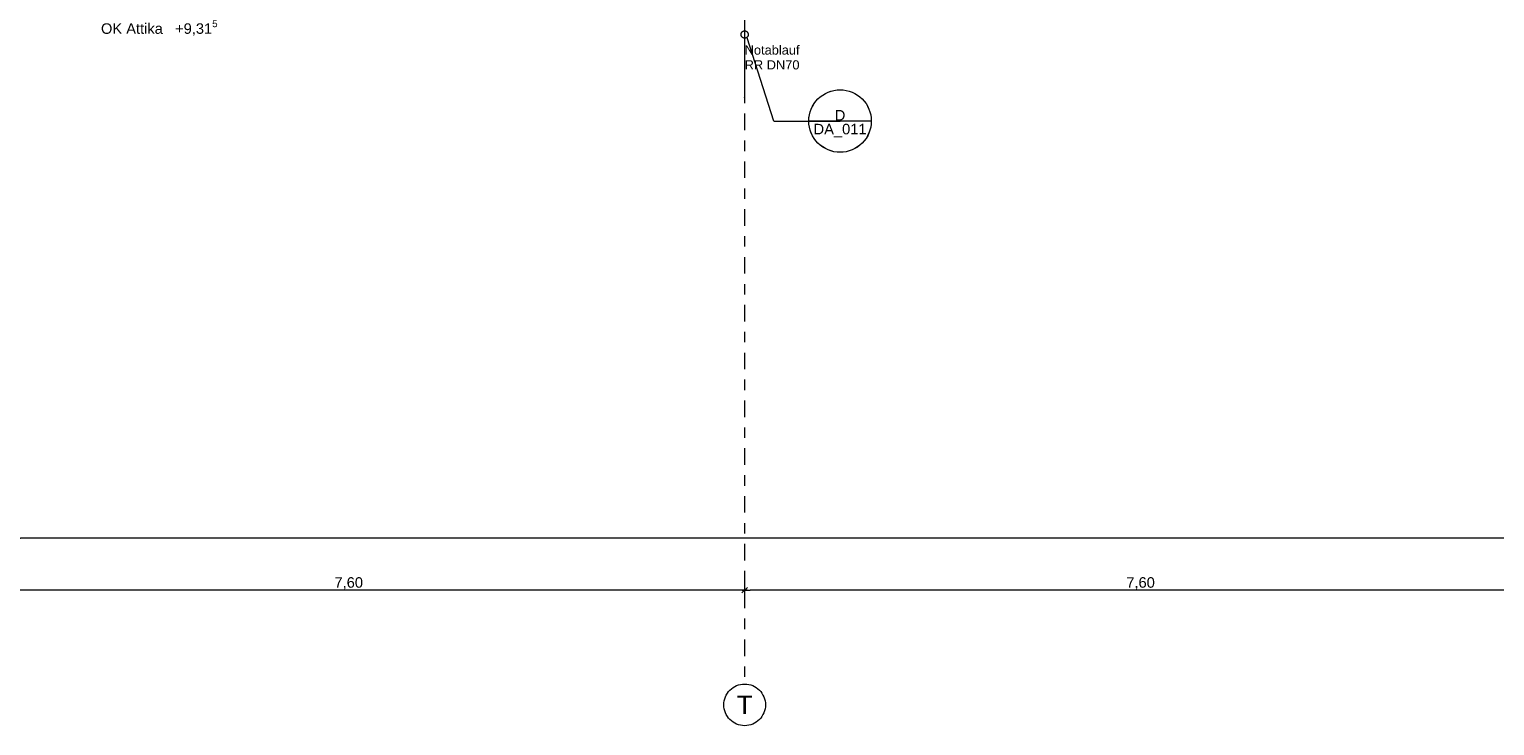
# Model space of a CAD drawing. Header units: metres. Extents: x -180 to 4, y -47 to 4.
# Tile 26 of 256: x -159.49 to -145.42, y -46.57 to -39.89. Entities that reach past the tile are written whole.
import ezdxf

# ---------------------------------------------------------------- set-up
doc = ezdxf.new("R2010")
doc.units = ezdxf.units.M
doc.header["$LTSCALE"] = 0.05
doc.header["$PDMODE"] = 1
doc.header["$PDSIZE"] = -2
doc.linetypes.add('Linienart-53', pattern=[5.291531, 3.175, -1.058062, 0.352704, -0.705764])
doc.layers.get('0').update_dxf_attribs({"lineweight": 25})
for name, color, linetype, lineweight in [('40 -41 Abwasser_Wasser_Gas- 2 Wasser-1', 7, 'Continuous', 15), ('60- 61 allgemeine Ausstattung- 4 Terrassen', 7, 'Continuous', 9), ('70 -71 Achsen- 1 Gebäudeachsen', 7, 'Linienart-53', 18), ('70 -72 Beschriftung- 5 Höhenkoten', 7, 'Continuous', 15), ('Keine', 7, 'Continuous', 9)]:
    doc.layers.add(name, color=color, linetype=linetype, lineweight=lineweight)
for name, color, linetype, lineweight, true_color in [('70 -72 Beschriftung- 1 Beschriftung allgemein', 7, 'Continuous', 9, 0xff6633), ('70 -72 Beschriftung- 7 Detailverweise', 7, 'Continuous', 9, 0x00dd00), ('70 -76 Bemaßung- 2 Allgemein', 7, 'Continuous', 5, 0x6666cc)]:
    doc.layers.add(name, color=color, linetype=linetype, lineweight=lineweight, true_color=true_color)
doc.styles.add('Arial', font='arial.ttf')
doc.dimstyles.new('k+k_klein', dxfattribs={"dimtxt": 0.075516, "dimasz": 0.05302, "dimexe": 0.05, "dimexo": 0.15, "dimgap": 0.005, "dimtad": 1, "dimdec": 3, "dimtxsty": 'Arial', "dimblk": 'VW_SLASH-2', "dimblk1": 'VW_SLASH-2', "dimblk2": 'VW_SLASH-2', "dimcen": 0, "dimdle": 0.025, "dimadec": 3, "dimazin": 0, "dimtfac": 0.75, "dimtdec": 3, "dimtix": 1, "dimtmove": 0, "dimatfit": 0, "dimldrblk": 'VW_FILLEDARROW', "dimfxl": 0.1, "dimfxlon": 1, "dimfrac": 2, "dimtolj": 1, "dimarcsym": 0})

# ---------------------------------------------------------------- blocks, each defined once
blk = doc.blocks.new('Gruppe-42')
at = {"color": 255}
blk.add_wipeout([(-152.591, -39.922), (-152.589, -39.925), (-152.588, -39.928), (-152.587, -39.931), (-152.586, -39.934), (-152.586, -39.938), (-152.586, -39.941), (-152.586, -39.945), (-152.587, -39.948), (-152.588, -39.951), (-152.59, -39.955), (-152.591, -39.958), (-152.593, -39.96), (-152.595, -39.963), (-152.598, -39.965), (-152.601, -39.967), (-152.603, -39.969), (-152.607, -39.971), (-152.61, -39.972), (-152.613, -39.973), (-152.616, -39.974), (-152.62, -39.974), (-152.623, -39.974), (-152.627, -39.974), (-152.63, -39.973), (-152.633, -39.972), (-152.636, -39.97), (-152.639, -39.969), (-152.642, -39.967), (-152.645, -39.965), (-152.647, -39.962), (-152.649, -39.959), (-152.651, -39.957), (-152.653, -39.953), (-152.654, -39.95), (-152.655, -39.947), (-152.656, -39.944), (-152.656, -39.94), (-152.656, -39.937), (-152.656, -39.933), (-152.655, -39.93), (-152.654, -39.927), (-152.652, -39.924), (-152.651, -39.921), (-152.649, -39.918), (-152.647, -39.915), (-152.644, -39.913), (-152.641, -39.911), (-152.638, -39.909), (-152.635, -39.907), (-152.632, -39.906), (-152.629, -39.905), (-152.626, -39.904), (-152.622, -39.904), (-152.619, -39.904), (-152.615, -39.905), (-152.612, -39.905), (-152.609, -39.906), (-152.606, -39.908), (-152.603, -39.909), (-152.6, -39.911), (-152.597, -39.913), (-152.595, -39.916), (-152.593, -39.919)], dxfattribs=at).dxf.layer = '40 -41 Abwasser_Wasser_Gas- 2 Wasser-1'
at = {"layer": '40 -41 Abwasser_Wasser_Gas- 2 Wasser-1'}
blk.add_line((-152.621, -39.939), (-152.621, -40.131), dxfattribs=at)
at = {"layer": '40 -41 Abwasser_Wasser_Gas- 2 Wasser-1', "flags": 128}
blk.add_lwpolyline([(-152.591, -39.922), (-152.589, -39.925), (-152.588, -39.928), (-152.587, -39.931), (-152.586, -39.934), (-152.586, -39.938), (-152.586, -39.941), (-152.586, -39.945), (-152.587, -39.948), (-152.588, -39.951), (-152.59, -39.955), (-152.591, -39.958), (-152.593, -39.96), (-152.595, -39.963), (-152.598, -39.965), (-152.601, -39.967), (-152.603, -39.969), (-152.607, -39.971), (-152.61, -39.972), (-152.613, -39.973), (-152.616, -39.974), (-152.62, -39.974), (-152.623, -39.974), (-152.627, -39.974), (-152.63, -39.973), (-152.633, -39.972), (-152.636, -39.97), (-152.639, -39.969), (-152.642, -39.967), (-152.645, -39.965), (-152.647, -39.962), (-152.649, -39.959), (-152.651, -39.957), (-152.653, -39.953), (-152.654, -39.95), (-152.655, -39.947), (-152.656, -39.944), (-152.656, -39.94), (-152.656, -39.937), (-152.656, -39.933), (-152.655, -39.93), (-152.654, -39.927), (-152.652, -39.924), (-152.651, -39.921), (-152.649, -39.918), (-152.647, -39.915), (-152.644, -39.913), (-152.641, -39.911), (-152.638, -39.909), (-152.635, -39.907), (-152.632, -39.906), (-152.629, -39.905), (-152.626, -39.904), (-152.622, -39.904), (-152.619, -39.904), (-152.615, -39.905), (-152.612, -39.905), (-152.609, -39.906), (-152.606, -39.908), (-152.603, -39.909), (-152.6, -39.911), (-152.597, -39.913), (-152.595, -39.916), (-152.593, -39.919)], close=True, dxfattribs=at)
at = {"layer": '70 -72 Beschriftung- 1 Beschriftung allgemein', "insert": (-152.621, -40.044), "char_height": 0.0881, "attachment_point": 1, "line_spacing_factor": 0.969685, "style": 'Arial'}
blk.add_mtext('Notablauf\\PRR DN70', dxfattribs=at)
blk = doc.blocks.new('Gruppe-66')
at = {"layer": '70 -72 Beschriftung- 1 Beschriftung allgemein', "linetype": 'Continuous', "lineweight": 0}
blk.add_hatch(color=30, dxfattribs=at).paths.add_polyline_path([(-152.62, -40.545), (-152.621, -40.548), (-152.622, -40.545)])
at = {"layer": '70 -72 Beschriftung- 1 Beschriftung allgemein', "lineweight": 5, "flags": 128}
blk.add_lwpolyline([(-152.62, -40.545), (-152.621, -40.548), (-152.622, -40.545)], close=True, dxfattribs=at)
at = {"layer": '40 -41 Abwasser_Wasser_Gas- 2 Wasser-1', "color": 7}
blk.add_blockref('Gruppe-42', (0, 0), dxfattribs=at)
at = {"layer": '70 -72 Beschriftung- 1 Beschriftung allgemein'}
blk.add_line((-152.621, -39.939), (-152.621, -40.548), dxfattribs=at)
blk = doc.blocks.new('Gruppe-67')
at = {"layer": '70 -72 Beschriftung- 1 Beschriftung allgemein', "color": 7}
blk.add_blockref('Gruppe-66', (0, 0), dxfattribs=at)
blk = doc.blocks.new('Gruppe-819')
at = {"color": 255}
blk.add_wipeout([(-152.591, -39.922), (-152.589, -39.925), (-152.588, -39.928), (-152.587, -39.931), (-152.586, -39.934), (-152.586, -39.938), (-152.586, -39.941), (-152.586, -39.945), (-152.587, -39.948), (-152.588, -39.951), (-152.59, -39.955), (-152.591, -39.958), (-152.593, -39.96), (-152.595, -39.963), (-152.598, -39.965), (-152.601, -39.967), (-152.603, -39.969), (-152.607, -39.971), (-152.61, -39.972), (-152.613, -39.973), (-152.616, -39.974), (-152.62, -39.974), (-152.623, -39.974), (-152.627, -39.974), (-152.63, -39.973), (-152.633, -39.972), (-152.636, -39.97), (-152.639, -39.969), (-152.642, -39.967), (-152.645, -39.965), (-152.647, -39.962), (-152.649, -39.959), (-152.651, -39.957), (-152.653, -39.953), (-152.654, -39.95), (-152.655, -39.947), (-152.656, -39.944), (-152.656, -39.94), (-152.656, -39.937), (-152.656, -39.933), (-152.655, -39.93), (-152.654, -39.927), (-152.652, -39.924), (-152.651, -39.921), (-152.649, -39.918), (-152.647, -39.915), (-152.644, -39.913), (-152.641, -39.911), (-152.638, -39.909), (-152.635, -39.907), (-152.632, -39.906), (-152.629, -39.905), (-152.626, -39.904), (-152.622, -39.904), (-152.619, -39.904), (-152.615, -39.905), (-152.612, -39.905), (-152.609, -39.906), (-152.606, -39.908), (-152.603, -39.909), (-152.6, -39.911), (-152.597, -39.913), (-152.595, -39.916), (-152.593, -39.919)], dxfattribs=at).dxf.layer = '40 -41 Abwasser_Wasser_Gas- 2 Wasser-1'
at = {"layer": '40 -41 Abwasser_Wasser_Gas- 2 Wasser-1'}
blk.add_line((-152.621, -39.939), (-152.621, -40.131), dxfattribs=at)
at = {"layer": '40 -41 Abwasser_Wasser_Gas- 2 Wasser-1', "flags": 128}
blk.add_lwpolyline([(-152.591, -39.922), (-152.589, -39.925), (-152.588, -39.928), (-152.587, -39.931), (-152.586, -39.934), (-152.586, -39.938), (-152.586, -39.941), (-152.586, -39.945), (-152.587, -39.948), (-152.588, -39.951), (-152.59, -39.955), (-152.591, -39.958), (-152.593, -39.96), (-152.595, -39.963), (-152.598, -39.965), (-152.601, -39.967), (-152.603, -39.969), (-152.607, -39.971), (-152.61, -39.972), (-152.613, -39.973), (-152.616, -39.974), (-152.62, -39.974), (-152.623, -39.974), (-152.627, -39.974), (-152.63, -39.973), (-152.633, -39.972), (-152.636, -39.97), (-152.639, -39.969), (-152.642, -39.967), (-152.645, -39.965), (-152.647, -39.962), (-152.649, -39.959), (-152.651, -39.957), (-152.653, -39.953), (-152.654, -39.95), (-152.655, -39.947), (-152.656, -39.944), (-152.656, -39.94), (-152.656, -39.937), (-152.656, -39.933), (-152.655, -39.93), (-152.654, -39.927), (-152.652, -39.924), (-152.651, -39.921), (-152.649, -39.918), (-152.647, -39.915), (-152.644, -39.913), (-152.641, -39.911), (-152.638, -39.909), (-152.635, -39.907), (-152.632, -39.906), (-152.629, -39.905), (-152.626, -39.904), (-152.622, -39.904), (-152.619, -39.904), (-152.615, -39.905), (-152.612, -39.905), (-152.609, -39.906), (-152.606, -39.908), (-152.603, -39.909), (-152.6, -39.911), (-152.597, -39.913), (-152.595, -39.916), (-152.593, -39.919)], close=True, dxfattribs=at)
at = {"layer": '70 -72 Beschriftung- 1 Beschriftung allgemein', "insert": (-152.621, -40.044), "char_height": 0.0881, "attachment_point": 1, "line_spacing_factor": 0.969685, "style": 'Arial'}
blk.add_mtext('Notablauf\\PRR DN70', dxfattribs=at)
blk = doc.blocks.new('Gruppe-884')
at = {"layer": '70 -72 Beschriftung- 7 Detailverweise'}
blk.add_line((0.935, 0), (0.335, 0), dxfattribs=at)
at = {"layer": '70 -72 Beschriftung- 7 Detailverweise', "flags": 128}
blk.add_lwpolyline([(0.935, 0), (0.934, -0.029), (0.929, -0.059), (0.922, -0.087), (0.912, -0.115), (0.9, -0.141), (0.884, -0.167), (0.867, -0.19), (0.847, -0.212), (0.825, -0.232), (0.802, -0.249), (0.776, -0.265), (0.75, -0.277), (0.722, -0.287), (0.694, -0.294), (0.664, -0.299), (0.635, -0.3), (0.606, -0.299), (0.576, -0.294), (0.548, -0.287), (0.52, -0.277), (0.494, -0.265), (0.468, -0.249), (0.445, -0.232), (0.423, -0.212), (0.403, -0.19), (0.386, -0.167), (0.37, -0.141), (0.358, -0.115), (0.348, -0.087), (0.341, -0.059), (0.336, -0.029), (0.335, 0), (0.336, 0.029), (0.341, 0.059), (0.348, 0.087), (0.358, 0.115), (0.37, 0.141), (0.386, 0.167), (0.403, 0.19), (0.423, 0.212), (0.445, 0.232), (0.468, 0.249), (0.494, 0.265), (0.52, 0.277), (0.548, 0.287), (0.576, 0.294), (0.606, 0.299), (0.635, 0.3), (0.664, 0.299), (0.694, 0.294), (0.722, 0.287), (0.75, 0.277), (0.776, 0.265), (0.802, 0.249), (0.825, 0.232), (0.847, 0.212), (0.867, 0.19), (0.884, 0.167), (0.9, 0.141), (0.912, 0.115), (0.922, 0.087), (0.929, 0.059), (0.934, 0.029)], close=True, dxfattribs=at)
at = {"layer": '70 -72 Beschriftung- 7 Detailverweise'}
blk.add_point((0.635, 0), dxfattribs=at)
at = {"layer": '70 -72 Beschriftung- 7 Detailverweise', "line_spacing_factor": 0.96878, "style": 'Arial'}
for s, insert, char_height, attachment_point in [('D', (0.635, 0.005), 0.101, 8), ('DA_011', (0.635, -0.027), 0.1007, 2)]:
    blk.add_mtext(s, dxfattribs=dict(at, insert=insert, char_height=char_height, attachment_point=attachment_point))
blk = doc.blocks.new('Referenzmarkierung-84')
at = {"layer": '70 -72 Beschriftung- 7 Detailverweise', "transparency": 33554687}
for q in [(-0.257, 0.797), (0.635, 0)]:
    blk.add_line((0, 0), q, dxfattribs=at)
at = {"layer": '70 -72 Beschriftung- 7 Detailverweise', "color": 7, "transparency": 33554687}
blk.add_blockref('Gruppe-884', (0, 0), dxfattribs=at)
blk = doc.blocks.new('Gruppe-885')
at = {"layer": '70 -72 Beschriftung- 7 Detailverweise'}
blk.add_line((0.935, 0), (0.335, 0), dxfattribs=at)
at = {"layer": '70 -72 Beschriftung- 7 Detailverweise', "flags": 128}
blk.add_lwpolyline([(0.935, 0), (0.934, -0.029), (0.929, -0.059), (0.922, -0.087), (0.912, -0.115), (0.9, -0.141), (0.884, -0.167), (0.867, -0.19), (0.847, -0.212), (0.825, -0.232), (0.802, -0.249), (0.776, -0.265), (0.75, -0.277), (0.722, -0.287), (0.694, -0.294), (0.664, -0.299), (0.635, -0.3), (0.606, -0.299), (0.576, -0.294), (0.548, -0.287), (0.52, -0.277), (0.494, -0.265), (0.468, -0.249), (0.445, -0.232), (0.423, -0.212), (0.403, -0.19), (0.386, -0.167), (0.37, -0.141), (0.358, -0.115), (0.348, -0.087), (0.341, -0.059), (0.336, -0.029), (0.335, 0), (0.336, 0.029), (0.341, 0.059), (0.348, 0.087), (0.358, 0.115), (0.37, 0.141), (0.386, 0.167), (0.403, 0.19), (0.423, 0.212), (0.445, 0.232), (0.468, 0.249), (0.494, 0.265), (0.52, 0.277), (0.548, 0.287), (0.576, 0.294), (0.606, 0.299), (0.635, 0.3), (0.664, 0.299), (0.694, 0.294), (0.722, 0.287), (0.75, 0.277), (0.776, 0.265), (0.802, 0.249), (0.825, 0.232), (0.847, 0.212), (0.867, 0.19), (0.884, 0.167), (0.9, 0.141), (0.912, 0.115), (0.922, 0.087), (0.929, 0.059), (0.934, 0.029)], close=True, dxfattribs=at)
at = {"layer": '70 -72 Beschriftung- 7 Detailverweise'}
blk.add_point((0.635, 0), dxfattribs=at)
at = {"layer": '70 -72 Beschriftung- 7 Detailverweise', "line_spacing_factor": 0.96878, "style": 'Arial'}
for s, insert, char_height, attachment_point in [('D', (0.635, 0.005), 0.101, 8), ('DA_011', (0.635, -0.027), 0.1007, 2)]:
    blk.add_mtext(s, dxfattribs=dict(at, insert=insert, char_height=char_height, attachment_point=attachment_point))
blk = doc.blocks.new('Referenzmarkierung-85')
at = {"layer": '70 -72 Beschriftung- 7 Detailverweise', "transparency": 33554687}
for q in [(-0.257, 0.797), (0.635, 0)]:
    blk.add_line((0, 0), q, dxfattribs=at)
at = {"layer": '70 -72 Beschriftung- 7 Detailverweise', "color": 7, "transparency": 33554687}
blk.add_blockref('Gruppe-885', (0, 0), dxfattribs=at)
blk = doc.blocks.new('Gruppe-1384')
at = {"layer": '70 -72 Beschriftung- 7 Detailverweise', "transparency": 33554687}
blk.add_line((-152.34023104, -40.76956659), (-151.70523104, -40.76956659), dxfattribs=at)
blk.add_line((-152.34023104, -40.76956659), (-151.70523104, -40.76956659), dxfattribs=at)
at = {"layer": '70 -72 Beschriftung- 7 Detailverweise'}
blk.add_line((-151.40523104, -40.76956659), (-152.00523104, -40.76956659), dxfattribs=at)
blk.add_line((-151.40523104, -40.76956659), (-152.00523104, -40.76956659), dxfattribs=at)
at = {"layer": '70 -72 Beschriftung- 7 Detailverweise', "flags": 128}
blk.add_lwpolyline([(-151.40523104, -40.76956659), (-151.40667562, -40.79897173), (-151.41099546, -40.82809368), (-151.41814894, -40.85665199), (-151.42806718, -40.88437162), (-151.44065466, -40.91098561), (-151.45579016, -40.93623766), (-151.47332791, -40.95988457), (-151.49309901, -40.98169862), (-151.51491306, -41.00146972), (-151.53855997, -41.01900747), (-151.56381202, -41.03414297), (-151.59042601, -41.04673045), (-151.61814564, -41.05664869), (-151.64670395, -41.06380217), (-151.6758259, -41.06812201), (-151.70523104, -41.06956659), (-151.73463619, -41.06812201), (-151.76375814, -41.06380217), (-151.79231645, -41.05664869), (-151.82003607, -41.04673045), (-151.84665006, -41.03414297), (-151.87190211, -41.01900747), (-151.89554903, -41.00146972), (-151.91736308, -40.98169862), (-151.93713418, -40.95988457), (-151.95467193, -40.93623766), (-151.96980742, -40.91098561), (-151.9823949, -40.88437162), (-151.99231314, -40.85665199), (-151.99946663, -40.82809368), (-152.00378646, -40.79897173), (-152.00523104, -40.76956659), (-152.00378646, -40.74016145), (-151.99946663, -40.71103949), (-151.99231314, -40.68248118), (-151.9823949, -40.65476156), (-151.96980742, -40.62814757), (-151.95467193, -40.60289552), (-151.93713418, -40.5792486), (-151.91736308, -40.55743455), (-151.89554903, -40.53766345), (-151.87190211, -40.5201257), (-151.84665006, -40.50499021), (-151.82003607, -40.49240273), (-151.79231645, -40.48248449), (-151.76375814, -40.475331), (-151.73463619, -40.47101117), (-151.70523104, -40.46956659), (-151.6758259, -40.47101117), (-151.64670395, -40.475331), (-151.61814564, -40.48248449), (-151.59042601, -40.49240273), (-151.56381202, -40.50499021), (-151.53855997, -40.5201257), (-151.51491306, -40.53766345), (-151.49309901, -40.55743455), (-151.47332791, -40.5792486), (-151.45579016, -40.60289552), (-151.44065466, -40.62814757), (-151.42806718, -40.65476156), (-151.41814894, -40.68248118), (-151.41099546, -40.71103949), (-151.40667562, -40.74016145)], close=True, dxfattribs=at)
blk.add_lwpolyline([(-151.40523104, -40.76956659), (-151.40667562, -40.79897173), (-151.41099546, -40.82809368), (-151.41814894, -40.85665199), (-151.42806718, -40.88437162), (-151.44065466, -40.91098561), (-151.45579016, -40.93623766), (-151.47332791, -40.95988457), (-151.49309901, -40.98169862), (-151.51491306, -41.00146972), (-151.53855997, -41.01900747), (-151.56381202, -41.03414297), (-151.59042601, -41.04673045), (-151.61814564, -41.05664869), (-151.64670395, -41.06380217), (-151.6758259, -41.06812201), (-151.70523104, -41.06956659), (-151.73463619, -41.06812201), (-151.76375814, -41.06380217), (-151.79231645, -41.05664869), (-151.82003607, -41.04673045), (-151.84665006, -41.03414297), (-151.87190211, -41.01900747), (-151.89554903, -41.00146972), (-151.91736308, -40.98169862), (-151.93713418, -40.95988457), (-151.95467193, -40.93623766), (-151.96980742, -40.91098561), (-151.9823949, -40.88437162), (-151.99231314, -40.85665199), (-151.99946663, -40.82809368), (-152.00378646, -40.79897173), (-152.00523104, -40.76956659), (-152.00378646, -40.74016145), (-151.99946663, -40.71103949), (-151.99231314, -40.68248118), (-151.9823949, -40.65476156), (-151.96980742, -40.62814757), (-151.95467193, -40.60289552), (-151.93713418, -40.5792486), (-151.91736308, -40.55743455), (-151.89554903, -40.53766345), (-151.87190211, -40.5201257), (-151.84665006, -40.50499021), (-151.82003607, -40.49240273), (-151.79231645, -40.48248449), (-151.76375814, -40.475331), (-151.73463619, -40.47101117), (-151.70523104, -40.46956659), (-151.6758259, -40.47101117), (-151.64670395, -40.475331), (-151.61814564, -40.48248449), (-151.59042601, -40.49240273), (-151.56381202, -40.50499021), (-151.53855997, -40.5201257), (-151.51491306, -40.53766345), (-151.49309901, -40.55743455), (-151.47332791, -40.5792486), (-151.45579016, -40.60289552), (-151.44065466, -40.62814757), (-151.42806718, -40.65476156), (-151.41814894, -40.68248118), (-151.41099546, -40.71103949), (-151.40667562, -40.74016145)], close=True, dxfattribs=at)
at = {"layer": '70 -72 Beschriftung- 7 Detailverweise'}
blk.add_point((-151.70523104, -40.76956659), dxfattribs=at)
blk.add_point((-151.70523104, -40.76956659), dxfattribs=at)
at = {"layer": '40 -41 Abwasser_Wasser_Gas- 2 Wasser-1', "color": 7}
blk.add_blockref('Gruppe-819', (0, 0), dxfattribs=at)
at = {"layer": '70 -72 Beschriftung- 7 Detailverweise', "line_spacing_factor": 0.96878, "style": 'Arial'}
for s, insert, char_height, attachment_point in [('D', (-151.70523104, -40.76498048), 0.10068866, 8), ('D', (-151.70523104, -40.76498048), 0.10068866, 8), ('DA_011', (-151.70523104, -40.79623071), 0.100688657, 2), ('DA_011', (-151.70523104, -40.79623071), 0.100688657, 2)]:
    blk.add_mtext(s, dxfattribs=dict(at, insert=insert, char_height=char_height, attachment_point=attachment_point))
at = {"layer": '70 -72 Beschriftung- 7 Detailverweise', "transparency": 33554687}
blk.add_line((-152.34023104, -40.76956659), (-152.59685972, -39.9723514), dxfattribs=at)
blk.add_line((-152.34023104, -40.76956659), (-152.59685972, -39.9723514), dxfattribs=at)
at = {"layer": '70 -72 Beschriftung- 7 Detailverweise'}
for name in ['Referenzmarkierung-84', 'Referenzmarkierung-85']:
    blk.add_blockref(name, (-152.34023104, -40.76956659), dxfattribs=at)
blk = doc.blocks.new('_Dach_2D (2D)')
at = {"layer": '70 -72 Beschriftung- 1 Beschriftung allgemein', "color": 7}
blk.add_blockref('Gruppe-67', (0, 0), dxfattribs=at)
at = {"layer": '60- 61 allgemeine Ausstattung- 4 Terrassen', "color": 7}
blk.add_blockref('Gruppe-1384', (0, 0), dxfattribs=at)
at = {"color": 255, "linetype": 'Continuous'}
blk.add_wipeout([(-158.79884089, -39.93704198), (-157.1449222, -39.93704198), (-157.1449222, -39.61248643), (-158.79884089, -39.61248643)], dxfattribs=at).dxf.layer = '70 -72 Beschriftung- 5 Höhenkoten'
at = {"layer": '70 -72 Beschriftung- 5 Höhenkoten', "insert": (-158.79884089, -39.63915055), "char_height": 0.1006886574, "attachment_point": 1, "line_spacing_factor": 0.96878, "style": 'Arial'}
blk.add_mtext('\\A1;OK Kollektivschutz +10,13\\POK Attika   +9,31{\\H0.6667x;\\S5^ ;}', dxfattribs=at)
blk = doc.blocks.new('VW_SLASH-2')
at = {"color": 0, "linetype": 'ByBlock', "lineweight": -2, "transparency": 16777216}
blk.add_line((0.47, 0), (-1, 0), dxfattribs=at)
at = {"color": 0, "lineweight": 5, "transparency": 16777216, "flags": 128}
blk.add_lwpolyline([(0.5, 0.5), (-0.5, -0.5)], dxfattribs=at)
blk = doc.blocks.new('*D2210')
at = {"layer": '70 -76 Bemaßung- 2 Allgemein', "color": 0, "lineweight": -2}
for p, q in [((-160.221, -45.172), (-160.221, -45.322)), ((-152.674, -45.272), (-160.168, -45.272)), ((-152.621, -45.172), (-152.621, -45.322))]:
    blk.add_line(p, q, dxfattribs=at)
at = {"layer": 'Defpoints', "color": 0}
for p in [(-160.221, -42.294), (-152.621, -42.294), (-160.221, -45.272)]:
    blk.add_point(p, dxfattribs=at)
at = {"layer": '70 -76 Bemaßung- 2 Allgemein', "color": 0, "lineweight": -2, "xscale": 0.05302001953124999, "yscale": 0.05302001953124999, "zscale": 0.05302001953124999, "rotation": 180}
blk.add_blockref('VW_SLASH-2', (-160.221, -45.272), dxfattribs=at)
at = {"layer": '70 -76 Bemaßung- 2 Allgemein', "color": 0, "lineweight": -2, "xscale": 0.05302001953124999, "yscale": 0.05302001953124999, "zscale": 0.05302001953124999}
blk.add_blockref('VW_SLASH-2', (-152.621, -45.272), dxfattribs=at)
at = {"layer": '70 -76 Bemaßung- 2 Allgemein', "color": 0, "insert": (-156.421, -45.207), "char_height": 0.1007, "attachment_point": 5, "style": 'Arial'}
blk.add_mtext('\\A1;7,60', dxfattribs=at)
blk = doc.blocks.new('VW_FILLEDARROW')
at = {"linetype": 'Continuous', "lineweight": 0, "transparency": 16777216}
blk.add_hatch(color=0, dxfattribs=at).paths.add_polyline_path([(-2.83, 0.76), (0, 0), (-2.83, -0.76)])
at = {"color": 0, "lineweight": 5, "transparency": 16777216, "flags": 128}
blk.add_lwpolyline([(-2.83, 0.76), (0, 0), (-2.83, -0.76)], close=True, dxfattribs=at)
blk = doc.blocks.new('*D2211')
at = {"layer": '70 -76 Bemaßung- 2 Allgemein', "color": 0, "lineweight": -2}
for p, q in [((-152.621, -45.172), (-152.621, -45.322)), ((-145.074, -45.272), (-152.568, -45.272)), ((-145.021, -45.172), (-145.021, -45.322))]:
    blk.add_line(p, q, dxfattribs=at)
at = {"layer": 'Defpoints', "color": 0}
for p in [(-152.621, -42.294), (-145.021, -42.294), (-152.621, -45.272)]:
    blk.add_point(p, dxfattribs=at)
at = {"layer": '70 -76 Bemaßung- 2 Allgemein', "color": 0, "lineweight": -2, "xscale": 0.05302001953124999, "yscale": 0.05302001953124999, "zscale": 0.05302001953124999, "rotation": 180}
blk.add_blockref('VW_SLASH-2', (-152.621, -45.272), dxfattribs=at)
at = {"layer": '70 -76 Bemaßung- 2 Allgemein', "color": 0, "lineweight": -2, "xscale": 0.05302001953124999, "yscale": 0.05302001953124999, "zscale": 0.05302001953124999}
blk.add_blockref('VW_SLASH-2', (-145.021, -45.272), dxfattribs=at)
at = {"layer": '70 -76 Bemaßung- 2 Allgemein', "color": 0, "insert": (-148.821, -45.207), "char_height": 0.1007, "attachment_point": 5, "style": 'Arial'}
blk.add_mtext('\\A1;7,60', dxfattribs=at)
blk = doc.blocks.new('*D2263')
at = {"layer": '70 -76 Bemaßung- 2 Allgemein', "color": 0, "lineweight": -2}
for p, q in [((-159.624, -44.672), (-159.624, -44.822)), ((-100.018, -44.672), (-100.018, -44.822)), ((-100.071, -44.772), (-159.571, -44.772))]:
    blk.add_line(p, q, dxfattribs=at)
at = {"layer": 'Defpoints', "color": 0}
for p in [(-159.624, -11.657), (-100.018, -31.157), (-159.624, -44.772)]:
    blk.add_point(p, dxfattribs=at)
at = {"layer": '70 -76 Bemaßung- 2 Allgemein', "color": 0, "lineweight": -2, "xscale": 0.05302001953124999, "yscale": 0.05302001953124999, "zscale": 0.05302001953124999, "rotation": 180}
blk.add_blockref('VW_SLASH-2', (-159.624, -44.772), dxfattribs=at)
at = {"layer": '70 -76 Bemaßung- 2 Allgemein', "color": 0, "lineweight": -2, "xscale": 0.05302001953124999, "yscale": 0.05302001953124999, "zscale": 0.05302001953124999}
blk.add_blockref('VW_SLASH-2', (-100.018, -44.772), dxfattribs=at)
at = {"layer": '70 -76 Bemaßung- 2 Allgemein', "color": 0, "insert": (-129.821, -44.689), "char_height": 0.10069, "attachment_point": 5, "style": 'Arial'}
blk.add_mtext('\\A1;59,60\\S6^ ;', dxfattribs=at)
blk = doc.blocks.new('_Achsen (3D)')
at = {"layer": '70 -71 Achsen- 1 Gebäudeachsen', "transparency": 33554687}
blk.add_line((-152.621, 3.8), (-152.621, -46.172), dxfattribs=at)
at = {"color": 255, "transparency": 33554687}
blk.add_wipeout([(-152.621, -46.172), (-152.601, -46.173), (-152.582, -46.176), (-152.563, -46.181), (-152.544, -46.187), (-152.527, -46.196), (-152.51, -46.206), (-152.494, -46.217), (-152.48, -46.231), (-152.466, -46.245), (-152.455, -46.261), (-152.445, -46.278), (-152.436, -46.296), (-152.43, -46.314), (-152.425, -46.333), (-152.422, -46.352), (-152.421, -46.372), (-152.422, -46.392), (-152.425, -46.411), (-152.43, -46.43), (-152.436, -46.449), (-152.445, -46.466), (-152.455, -46.483), (-152.466, -46.499), (-152.48, -46.513), (-152.494, -46.527), (-152.51, -46.538), (-152.527, -46.548), (-152.544, -46.557), (-152.563, -46.563), (-152.582, -46.568), (-152.601, -46.571), (-152.621, -46.572), (-152.641, -46.571), (-152.66, -46.568), (-152.679, -46.563), (-152.698, -46.557), (-152.715, -46.548), (-152.732, -46.538), (-152.748, -46.527), (-152.762, -46.513), (-152.776, -46.499), (-152.787, -46.483), (-152.797, -46.466), (-152.806, -46.449), (-152.812, -46.43), (-152.817, -46.411), (-152.82, -46.392), (-152.821, -46.372), (-152.82, -46.352), (-152.817, -46.333), (-152.812, -46.314), (-152.806, -46.296), (-152.797, -46.278), (-152.787, -46.261), (-152.776, -46.245), (-152.762, -46.231), (-152.748, -46.217), (-152.732, -46.206), (-152.715, -46.196), (-152.698, -46.187), (-152.679, -46.181), (-152.66, -46.176), (-152.641, -46.173)], dxfattribs=at).dxf.layer = 'Keine'
at = {"layer": 'Keine', "transparency": 33554687, "flags": 128}
blk.add_lwpolyline([(-152.621, -46.172), (-152.601, -46.173), (-152.582, -46.176), (-152.563, -46.181), (-152.544, -46.187), (-152.527, -46.196), (-152.51, -46.206), (-152.494, -46.217), (-152.48, -46.231), (-152.466, -46.245), (-152.455, -46.261), (-152.445, -46.278), (-152.436, -46.296), (-152.43, -46.314), (-152.425, -46.333), (-152.422, -46.352), (-152.421, -46.372), (-152.422, -46.392), (-152.425, -46.411), (-152.43, -46.43), (-152.436, -46.449), (-152.445, -46.466), (-152.455, -46.483), (-152.466, -46.499), (-152.48, -46.513), (-152.494, -46.527), (-152.51, -46.538), (-152.527, -46.548), (-152.544, -46.557), (-152.563, -46.563), (-152.582, -46.568), (-152.601, -46.571), (-152.621, -46.572), (-152.641, -46.571), (-152.66, -46.568), (-152.679, -46.563), (-152.698, -46.557), (-152.715, -46.548), (-152.732, -46.538), (-152.748, -46.527), (-152.762, -46.513), (-152.776, -46.499), (-152.787, -46.483), (-152.797, -46.466), (-152.806, -46.449), (-152.812, -46.43), (-152.817, -46.411), (-152.82, -46.392), (-152.821, -46.372), (-152.82, -46.352), (-152.817, -46.333), (-152.812, -46.314), (-152.806, -46.296), (-152.797, -46.278), (-152.787, -46.261), (-152.776, -46.245), (-152.762, -46.231), (-152.748, -46.217), (-152.732, -46.206), (-152.715, -46.196), (-152.698, -46.187), (-152.679, -46.181), (-152.66, -46.176), (-152.641, -46.173)], close=True, dxfattribs=at)
at = {"layer": 'Keine', "transparency": 33554687, "insert": (-152.621, -46.372), "char_height": 0.176, "attachment_point": 5, "line_spacing_factor": 0.970891, "style": 'Arial'}
blk.add_mtext('T', dxfattribs=at)
blk = doc.blocks.new('Gruppe-1910')
at = {"layer": '70 -76 Bemaßung- 2 Allgemein'}
for p1, p2, picture, middle in [((-152.62099996, -42.29404198), (-160.22099996, -42.29404198), '*D2210', (-156.42099996, -45.20657844)), ((-145.02099996, -42.29404198), (-152.62099996, -42.29404198), '*D2211', (-148.82099996, -45.20657844))]:
    dim = blk.add_aligned_dim(p1=p1, p2=p2, distance=2.978, text='7,60', dimstyle='k+k_klein', override={"dimtxt": 0.100689, "dimgap": 0.005, "dimdec": 8, "dimpost": '<>', "dimtxsty": 'Arial', "dimtmove": 2}, dxfattribs=at)
    dim.commit()
    dim.dimension.update_dxf_attribs({"geometry": picture, "text_midpoint": middle})
blk = doc.blocks.new('Gruppe-1914')
at = {"layer": '70 -76 Bemaßung- 2 Allgemein'}
dim = blk.add_linear_dim(base=(-159.62399996, -44.77204198), p1=(-100.01799996, -31.15704198), p2=(-159.62399996, -11.65704198), text='59,60\\S6^ ;', dimstyle='k+k_klein', override={"dimtxt": 0.100689, "dimgap": 0.005, "dimdec": 8, "dimpost": '<>', "dimtxsty": 'Arial', "dimtmove": 2}, dxfattribs=at)
dim.commit()
dim.dimension.update_dxf_attribs({"geometry": '*D2263', "text_midpoint": (-129.82099996, -44.68894115)})
blk = doc.blocks.new('_Dach_2D Bemaßung_ Beschriftung (2D)')
at = {"layer": '70 -76 Bemaßung- 2 Allgemein'}
for name in ['Gruppe-1914', 'Gruppe-1910']:
    blk.add_blockref(name, (0, 0), dxfattribs=at)

msp = doc.modelspace()

# ---------------------------------------------------------------- block references
at = {"layer": 'Keine', "color": 1}
msp.add_blockref('_Dach_2D (2D)', (0, 0), dxfattribs=at)

# ---------------------------------------------------------------- next in the draw order: block references
msp.add_blockref('_Dach_2D Bemaßung_ Beschriftung (2D)', (0, 0), dxfattribs=at)

# ---------------------------------------------------------------- next in the draw order: block references
msp.add_blockref('_Achsen (3D)', (0, 0), dxfattribs=at)

doc.saveas('drawing.dxf')
